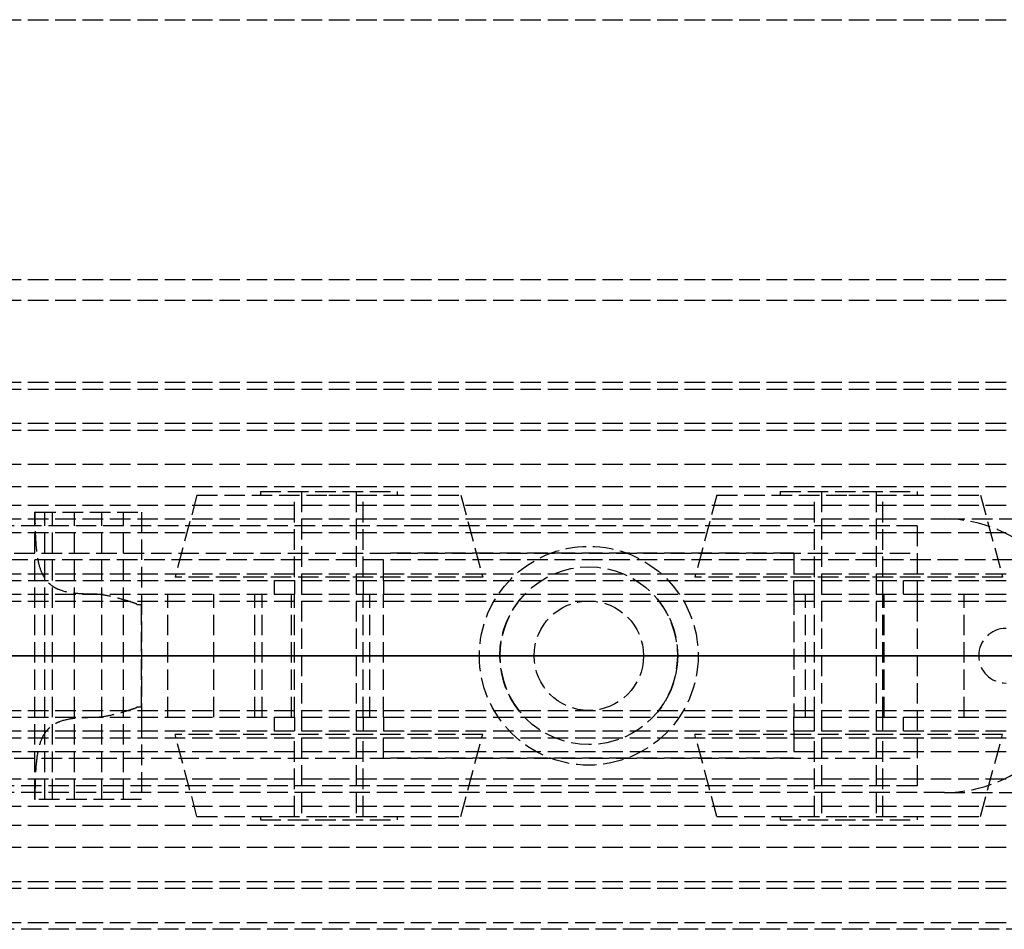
# Model space of a CAD drawing. Header units: millimetres. Extents: x 0 to 2050, y -94 to 94.
# Tile 8 of 14: x 37 to 109, y -20 to 46. Entities that reach past the tile are written whole.
import ezdxf

# ---------------------------------------------------------------- set-up
doc = ezdxf.new("R2010")
doc.units = ezdxf.units.MM
doc.header["$LTSCALE"] = 10
doc.linetypes.add('ALLCAD_Strich', pattern=[0.2, 0.15, -0.05])
doc.layers.add('BESCH_KONT_sich_schn_ansi_2d', color=40, linetype='Continuous')
doc.layers.add('BESCH_KONT_sich_schn_grun_2d', color=10, linetype='Continuous')

msp = doc.modelspace()

# ---------------------------------------------------------------- linework, layer by layer
at = {"layer": 'BESCH_KONT_sich_schn_ansi_2d', "linetype": 'ALLCAD_Strich'}
for p, q in [((0, 0, 2353), (2050, 0, 2353)), ((0, 0, 2359.5), (2050, 0, 2359.5)), ((0, 0, 2359), (2050, 0, 2359)), ((2050, 0, 2362), (0, 0, 2362)), ((2050, 0, 2361.5), (0, 0, 2361.5)), ((0, 0, 26), (1005, 0, 26)), ((105, 0, 2288), (0, 0, 2288)), ((0, 0, 2350), (2020, 0, 2350)), ((0, 0, 2350.5), (2020, 0, 2350.5)), ((0, 0, 2355), (2020, 0, 2355)), ((0, 0, 2326.5), (2020, 0, 2326.5)), ((0, 0, 2352.5), (2020, 0, 2352.5)), ((2020, 0, 2325.5), (0, 0, 2325.5)), ((0, 0, 2324), (2020, 0, 2324)), ((0, 0, 26), (1005, 0, 26)), ((0, 0, 25), (1005, 0, 25)), ((965, 0, 2318), (0, 0, 2318)), ((0, 0, 9), (963, 0, 9)), ((0, 0, 8), (963, 0, 8)), ((2050, 0, 2418), (0, 0, 2418)), ((0, 0, 2368), (2050, 0, 2368)), ((0, 0, 2322), (965, 0, 2322)), ((103, 0, 2294.5), (4, 0, 2294.5)), ((103, 0, 2317.5), (4, 0, 2317.5)), ((9, 0, 2299.5), (103, 0, 2299.5)), ((9, 0, 2315.5), (103, 0, 2315.5)), ((38.499, 0, 2329.25), (38.501, 0, 2332.876)), ((46.299, 0, 2333.602), (38.536, 0, 2333.602)), ((41.399, 0, 2328.5), (39.249, 0, 2328.5)), ((39.799, 0, 2329.8), (39.799, 0, 2332.3)), ((41.399, 0, 2329.8), (39.799, 0, 2329.8)), ((39.799, 0, 2332.3), (44.999, 0, 2332.3)), ((41.399, 0, 2328.5), (41.399, 0, 2329.8)), ((42.828, 0, 2339.75), (46.299, 0, 2339.75)), ((46.299, 0, 2328.5), (43.399, 0, 2328.5)), ((43.399, 0, 2329.8), (43.399, 0, 2328.5)), ((44.999, 0, 2329.8), (43.399, 0, 2329.8)), ((44.994, 0, 2332.3), (44.994, 0, 2332.297)), ((44.994, 0, 2332.295), (44.994, 0, 2332.297)), ((44.999, 0, 2332.297), (44.994, 0, 2332.297)), ((44.999, 0, 2332.292), (44.994, 0, 2332.292)), ((44.994, 0, 2332.295), (44.994, 0, 2332.292)), ((44.999, 0, 2332.295), (44.994, 0, 2332.295)), ((44.999, 0, 2332.293), (44.994, 0, 2332.293)), ((44.999, 0, 2332.298), (44.994, 0, 2332.298)), ((44.999, 0, 2332.297), (44.994, 0, 2332.297)), ((44.999, 0, 2332.297), (44.994, 0, 2332.297)), ((44.999, 0, 2332.296), (44.994, 0, 2332.296)), ((44.999, 0, 2332.292), (44.994, 0, 2332.292)), ((44.999, 0, 2332.295), (44.994, 0, 2332.295)), ((44.999, 0, 2332.297), (44.994, 0, 2332.297)), ((44.999, 0, 2332.298), (44.994, 0, 2332.298)), ((44.999, 0, 2332.3), (44.994, 0, 2332.3)), ((44.999, 0, 2332.298), (44.994, 0, 2332.298)), ((44.999, 0, 2332.3), (44.999, 0, 2329.8)), ((45.963, 0, 2340.5), (46.299, 0, 2340.5)), ((46.299, 0, 2333.602), (46.299, 0, 2328.5)), ((46.299, 0, 2339.75), (46.299, 0, 2333.602)), ((48.219, 0, 2328.5), (46.299, 0, 2328.5)), ((46.299, 0, 2340.5), (72.386, 0, 2340.5)), ((46.299, 0, 2340.5), (46.299, 0, 2339.75)), ((51.592, 0, 2327.916), (48.219, 0, 2328.5)), ((54.585, 0, 2326.212), (51.592, 0, 2327.916)), ((57.257, 0, 2324.308), (55.12, 0, 2325.804)), ((74.31, 0, 2322.5), (62.992, 0, 2322.5)), ((94, 0, 2307.5), (64, 0, 2307.5)), ((64, 0, 2307.5), (64, 0, 2315.5)), ((94, 0, 2315.5), (64, 0, 2315.5)), ((71, 0, 2340.5), (71, 0, 2332.5)), ((71, 0, 2332.5), (87, 0, 2332.5)), ((85.614, 0, 2340.5), (72.386, 0, 2340.5)), ((72.5, 0, 2340.5), (72.5, 0, 2332.5)), ((72.5, 0, 2332.5), (72.5, 0, 2322.5)), ((72.5, 0, 2332.5), (72.5, 0, 2340.5)), ((74.31, 0, 2322.5), (83.69, 0, 2322.5)), ((74.31, 0, 2340.5), (74.31, 0, 2332.5)), ((75, 0, 2322), (75, 0, 2335.5)), ((75, 0, 2315.5), (75, 0, 2318)), ((83, 0, 2335.5), (75, 0, 2335.5)), ((75, 0, 2332.5), (75, 0, 2322.5)), ((75, 0, 2332.5), (75, 0, 2322.5)), ((75, 0, 2318), (75, 0, 2322)), ((83, 0, 2322), (83, 0, 2335.5)), ((83, 0, 2315.5), (83, 0, 2318)), ((83, 0, 2332.5), (83, 0, 2322.5)), ((83, 0, 2332.5), (83, 0, 2322.5)), ((83, 0, 2318), (83, 0, 2322)), ((83.69, 0, 2332.5), (83.69, 0, 2340.5)), ((94.85, 0, 2322.5), (83.69, 0, 2322.5)), ((85.5, 0, 2340.5), (85.5, 0, 2332.5)), ((85.5, 0, 2332.5), (85.5, 0, 2322.5)), ((85.5, 0, 2332.5), (85.5, 0, 2340.5)), ((85.614, 0, 2340.5), (119, 0, 2340.5)), ((87, 0, 2340.5), (87, 0, 2332.5)), ((94, 0, 2315.5), (94, 0, 2307.5)), ((106.45, 0, 2328.415), (100.586, 0, 2324.308)), ((103, 0, 2317.5), (103, 0, 2294.5)), ((105, 0, 2288), (105, 0, 2318)), ((105, 0, 2288), (115, 0, 2288)), ((107.5, 0, 2340.5), (107.5, 0, 2329.003))]:
    msp.add_line(p, q, dxfattribs=at)
at = {"layer": 'BESCH_KONT_sich_schn_ansi_2d', "linetype": 'ALLCAD_Strich', "extrusion": (0, 1, 0)}
for centre, radius in [((-60, 2335.5), 11.247), ((-60, 2335.5), 4), ((-60, 2335.5), 2), ((-98, 2335.5), 11.247), ((-98, 2335.5), 2)]:
    msp.add_circle(centre, radius, dxfattribs=at)
at = {"layer": 'BESCH_KONT_sich_schn_ansi_2d', "linetype": 'ALLCAD_Strich', "extrusion": (0, -1, 0)}
for centre, radius in [((60, 2335.5), 9.639), ((60, 2335.5), 5), ((60, 2335.5), 2.5), ((98, 2335.5), 9.639), ((98, 2335.5), 5), ((98, 2335.5), 4), ((98, 2335.5), 2.5)]:
    msp.add_circle(centre, radius, dxfattribs=at)
at = {"layer": 'BESCH_KONT_sich_schn_ansi_2d', "linetype": 'ALLCAD_Strich', "extrusion": (0, 1, 0)}
for centre, radius, start, end in [((-39.249, 2329.25), 0.75, 270, 360), ((-46.131, 2332.872), 7.63, 0.03123, 5.49147), ((-46.131, 2332.872), 7.63, 88.739, 91.261), ((-59.996, 2332.767), 8.5, 305, 309.53891), ((-62.992, 2332.5), 10, 270, 305), ((-94.85, 2332.5), 10, 235, 270)]:
    msp.add_arc(centre, radius, start, end, dxfattribs=at)
at = {"layer": 'BESCH_KONT_sich_schn_ansi_2d', "linetype": 'ALLCAD_Strich', "extrusion": (0, -1, 0)}
msp.add_arc((109.892, 2323.5), 6, 90, 125, dxfattribs=at)
at = {"layer": 'BESCH_KONT_sich_schn_ansi_2d', "linetype": 'ALLCAD_Strich', "extrusion": (0, 1, 0)}
for points, knots in [([(38.536, 0, 2333.602), (38.537, 0, 2333.611), (38.541, 0, 2333.655), (38.561, 0, 2333.829), (38.578, 0, 2333.969), (38.641, 0, 2334.336), (38.686, 0, 2334.563), (38.823, 0, 2335.081), (38.915, 0, 2335.372), (39.098, 0, 2335.836), (39.173, 0, 2336.009), (39.346, 0, 2336.368), (39.445, 0, 2336.555), (39.666, 0, 2336.93), (39.788, 0, 2337.118), (40.047, 0, 2337.482), (40.185, 0, 2337.658), (40.663, 0, 2338.218), (41.055, 0, 2338.594), (41.902, 0, 2339.244), (42.353, 0, 2339.522), (42.828, 0, 2339.75)], [15.435182, 15.435182, 15.435182, 15.435182, 16.554933, 16.554933, 17.82418, 17.82418, 19.093427, 19.093427, 20.362674, 20.362674, 21.03193, 21.03193, 21.701186, 21.701186, 22.370442, 22.370442, 23.039698, 23.039698, 24.647552, 24.647552, 26.164556, 26.164556, 26.164556, 26.164556]), ([(42.828, 0, 2339.75), (43.13, 0, 2339.895), (43.467, 0, 2340.031), (44.151, 0, 2340.249), (44.498, 0, 2340.332), (44.957, 0, 2340.412), (45.112, 0, 2340.435), (45.423, 0, 2340.471), (45.579, 0, 2340.483), (45.752, 0, 2340.493), (45.789, 0, 2340.494), (45.86, 0, 2340.497), (45.896, 0, 2340.498), (45.937, 0, 2340.499), (45.95, 0, 2340.5), (45.959, 0, 2340.5), (45.96, 0, 2340.5), (45.963, 0, 2340.5), (45.963, 0, 2340.5), (45.963, 0, 2340.5)], [1.722708, 1.722708, 1.722708, 1.722708, 2.727227, 2.727227, 3.731745, 3.731745, 4.178178, 4.178178, 4.62461, 4.62461, 4.729547, 4.729547, 4.834483, 4.834483, 4.870202, 4.870202, 4.877795, 4.877795, 4.885387, 4.885387, 4.885387, 4.885387])]:
    msp.add_open_spline(points, degree=3, knots=knots, dxfattribs=at)
at = {"layer": 'BESCH_KONT_sich_schn_grun_2d', "linetype": 'ALLCAD_Strich'}
for p, q in [((0, 46.5), (2050, 46.5)), ((0, 27.5), (2050, 27.5)), ((0, 27.5), (2050, 27.5)), ((0, 26), (2050, 26)), ((0, 20), (1005, 20)), ((0, 19.5), (2050, 19.5)), ((0, 17), (2050, 17)), ((0, 16.5), (2020, 16.5)), ((0, 14), (2020, 14)), ((0, 12.375), (2020, 12.375)), ((50.361, 11.75), (48.753, 5.75)), ((50.361, 11.75), (60, 11.75)), ((55, 12), (55, 11.75)), ((55, 12), (65, 12)), ((57.5, 5.75), (57.5, 11.75)), ((58, 12), (58, -12)), ((60, 11.75), (69.639, 11.75)), ((62, 12), (62, -12)), ((62.5, 5.75), (62.5, 11.75)), ((65, 12), (65, 11.75)), ((69.639, 11.75), (71.247, 5.75)), ((88.361, 11.75), (86.753, 5.75)), ((88.361, 11.75), (98, 11.75)), ((93, 12), (93, 11.75)), ((93, 12), (103, 12)), ((95.5, 5.75), (95.5, 11.75)), ((96, 12), (96, -12)), ((98, 11.75), (107.639, 11.75)), ((100, 12), (100, -12)), ((100.5, 5.75), (100.5, 11.75)), ((103, 12), (103, 11.75)), ((107.639, 11.75), (109.247, 5.75)), ((0, 11), (1005, 11)), ((38.499, -10.5), (38.499, 10.5)), ((38.499, 10.5), (38.501, 10.5)), ((38.501, -10.5), (38.501, 10.5)), ((38.536, 10.5), (38.501, 10.5)), ((38.536, 10.5), (46.299, 10.5)), ((39.249, -10.5), (39.249, 10.5)), ((39.799, -10.5), (39.799, 10.5)), ((41.399, -10.5), (41.399, 10.5)), ((43.399, -10.5), (43.399, 10.5)), ((44.994, 10.497), (44.994, 10.5)), ((44.999, 10.498), (44.994, 10.498)), ((44.994, 10.497), (44.999, 10.497)), ((44.999, 10.497), (44.994, 10.497)), ((44.994, 10.497), (44.994, 10.497)), ((44.994, 10.497), (44.994, 10.494)), ((44.999, 10.497), (44.994, 10.497)), ((44.999, 10.497), (44.994, 10.497)), ((44.999, 10.496), (44.994, 10.496)), ((44.999, 10.494), (44.994, 10.494)), ((44.994, 10.489), (44.994, 10.493)), ((44.999, 10.493), (44.994, 10.493)), ((44.999, 10.491), (44.994, 10.491)), ((44.994, 10.491), (44.999, 10.491)), ((44.999, 10.49), (44.994, 10.49)), ((44.999, 10.489), (44.994, 10.489)), ((44.999, 10.489), (44.994, 10.489)), ((44.994, 10.489), (44.994, 10.487)), ((44.999, 10.487), (44.994, 10.487)), ((44.999, 10.486), (44.994, 10.486)), ((44.994, 10.483), (44.994, 10.486)), ((44.999, 10.484), (44.994, 10.484)), ((44.999, 10.483), (44.994, 10.483)), ((44.994, 10.483), (44.994, 10.48)), ((44.999, 10.483), (44.994, 10.483)), ((44.999, 10.483), (44.994, 10.483)), ((44.994, 10.483), (44.994, 10.483)), ((44.994, 10.483), (44.999, 10.483)), ((44.999, 10.482), (44.994, 10.482)), ((44.999, 10.48), (44.994, 10.48)), ((44.999, 10.497), (44.999, 10.5)), ((44.999, 10.497), (44.999, 10.497)), ((44.999, 10.497), (44.999, 10.497)), ((44.999, 10.497), (44.999, 10.497)), ((44.999, 10.483), (44.999, 10.497)), ((44.999, 10.483), (44.999, 10.483)), ((44.999, 10.483), (44.999, 10.483)), ((44.999, 10.483), (44.999, 10.483)), ((44.999, -10.5), (44.999, 10.483)), ((46.299, 10.5), (46.299, 4.5)), ((103, 9.5), (4, 9.5)), ((30, 10), (105, 10)), ((103, 9.5), (103, 4)), ((105, 10), (900, 10)), ((105, 10), (900, 10)), ((0, 9), (119.5, 9)), ((9, 7.5), (103, 7.5)), ((64, 5.5), (64, 7.5)), ((94, 7.5), (64, 7.5)), ((94, 7.5), (94, 5.5)), ((2020, 7), (0, 7)), ((0, 6), (172, 6)), ((0.017, 5.5), (2020, 5.5)), ((71.247, 5.75), (48.753, 5.75)), ((56, 5.5), (56, 4.5)), ((57.5, 5.5), (57.5, 4.5)), ((62.5, 5.5), (62.5, 4.5)), ((64, 5.5), (64, 4.5)), ((109.247, 5.75), (86.753, 5.75)), ((94, 4.5), (94, 5.5)), ((95.5, 4.5), (95.5, 5.5)), ((100.5, 4.5), (100.5, 5.5)), ((102, 4.5), (102, 5.5)), ((0, 4.5), (2020, 4.5)), ((46.299, 4.5), (46.299, -4.5)), ((48.219, -4.5), (48.219, 4.5)), ((51.592, -4.5), (51.592, 4.5)), ((54.585, -4.5), (54.585, 4.5)), ((55.12, -4.5), (55.12, 4.5)), ((57.257, -4.5), (57.257, 4.5)), ((57.5, -4.5), (57.5, 4.5)), ((62.5, -4.5), (62.5, 4.5)), ((62.992, -4.5), (62.992, 4.5)), ((64, -4.5), (64, 4.5)), ((94, 4.5), (94, -4.5)), ((94.85, -4.5), (94.85, 4.5)), ((95.5, -4.5), (95.5, 4.5)), ((100.5, -4.5), (100.5, 4.5)), ((100.586, -4.5), (100.586, 4.5)), ((106.45, -4.5), (106.45, 4.5)), ((0, 4), (2020, 4)), ((45.963, 3.75), (46.299, 3.75)), ((46.299, -3.75), (46.299, 3.75)), ((103, 4), (103, -4)), ((0, -4), (2020, -4)), ((46.299, -3.75), (45.963, -3.75)), ((103, -4), (103, -9.5)), ((0, -4.5), (2020, -4.5)), ((46.299, -4.5), (46.299, -10.5)), ((56, -4.5), (56, -5.5)), ((57.5, -4.5), (57.5, -5.5)), ((62.5, -4.5), (62.5, -5.5)), ((64, -4.5), (64, -5.5)), ((94, -5.5), (94, -4.5)), ((95.5, -5.5), (95.5, -4.5)), ((100.5, -5.5), (100.5, -4.5)), ((102, -5.5), (102, -4.5)), ((0, -5.5), (2020, -5.5)), ((50.361, -11.75), (48.753, -5.75)), ((71.247, -5.75), (48.753, -5.75)), ((57.5, -11.75), (57.5, -5.75)), ((62.5, -11.75), (62.5, -5.75)), ((64, -7.5), (64, -5.5)), ((69.639, -11.75), (71.247, -5.75)), ((88.361, -11.75), (86.753, -5.75)), ((109.247, -5.75), (86.753, -5.75)), ((94, -5.5), (94, -7.5)), ((95.5, -11.75), (95.5, -5.75)), ((100.5, -11.75), (100.5, -5.75)), ((107.639, -11.75), (109.247, -5.75)), ((0, -6), (172, -6)), ((0, -7), (2020, -7)), ((9, -7.5), (103, -7.5)), ((94, -7.5), (64, -7.5)), ((0, -9), (119.5, -9)), ((103, -9.5), (4, -9.5)), ((105, -10), (30, -10)), ((105, -10), (900, -10)), ((105, -10), (900, -10)), ((38.499, -10.5), (38.501, -10.5)), ((38.536, -10.5), (38.501, -10.5)), ((46.299, -10.5), (38.536, -10.5)), ((0, -11), (1005, -11)), ((50.361, -11.75), (60, -11.75)), ((55, -11.75), (55, -12)), ((55, -12), (65, -12)), ((60, -11.75), (69.639, -11.75)), ((65, -11.75), (65, -12)), ((88.361, -11.75), (98, -11.75)), ((93, -11.75), (93, -12)), ((93, -12), (103, -12)), ((98, -11.75), (107.639, -11.75)), ((103, -11.75), (103, -12)), ((0, -12.375), (2020, -12.375)), ((0, -14), (2020, -14)), ((0, -16.5), (2020, -16.5)), ((0, -17), (2050, -17)), ((0, -19.5), (2050, -19.5)), ((1005, -20), (0, -20))]:
    msp.add_line(p, q, dxfattribs=at)
for radius in [8, 6.5, 4]:
    msp.add_circle((79, 0), radius, dxfattribs=at)
for centre, radius, start, end in [((105, 0), 10, 270, 90), ((79, 0), 6.5, 136.18694, 223.81306), ((79, 0), 6.5, 316.18694, 43.81306), ((109.5, 0), 2, 90, 270)]:
    msp.add_arc(centre, radius, start, end, dxfattribs=at)
for points, knots in [([(42.828, 4.5), (42.353, 4.5), (41.902, 4.513), (41.055, 4.6), (40.663, 4.679), (40.185, 4.864), (40.047, 4.93), (39.788, 5.088), (39.666, 5.181), (39.445, 5.391), (39.346, 5.508), (39.173, 5.764), (39.098, 5.901), (38.915, 6.312), (38.823, 6.624), (38.686, 7.317), (38.641, 7.699), (38.578, 8.505), (38.561, 8.93), (38.541, 9.74), (38.537, 10.124), (38.536, 10.5)], [4.406817, 4.406817, 4.406817, 4.406817, 5.92382, 5.92382, 7.531675, 7.531675, 8.200931, 8.200931, 8.870186, 8.870186, 9.539442, 9.539442, 10.208698, 10.208698, 11.477945, 11.477945, 12.747192, 12.747192, 14.016439, 14.016439, 15.13619, 15.13619, 15.13619, 15.13619]), ([(45.963, 3.75), (45.963, 3.753), (45.963, 3.755), (45.96, 3.76), (45.959, 3.762), (45.95, 3.773), (45.937, 3.781), (45.896, 3.803), (45.86, 3.817), (45.789, 3.844), (45.752, 3.856), (45.579, 3.916), (45.423, 3.964), (45.112, 4.059), (44.957, 4.105), (44.498, 4.235), (44.151, 4.324), (43.467, 4.457), (43.13, 4.5), (42.828, 4.5)], [4.885389, 4.885389, 4.885389, 4.885389, 4.892981, 4.892981, 4.900573, 4.900573, 4.936292, 4.936292, 5.041229, 5.041229, 5.146165, 5.146165, 5.592598, 5.592598, 6.03903, 6.03903, 7.043549, 7.043549, 8.048067, 8.048067, 8.048067, 8.048067]), ([(42.828, -4.5), (43.13, -4.5), (43.467, -4.457), (44.151, -4.324), (44.498, -4.235), (44.957, -4.105), (45.112, -4.059), (45.423, -3.964), (45.579, -3.916), (45.752, -3.856), (45.789, -3.844), (45.86, -3.817), (45.896, -3.803), (45.937, -3.781), (45.95, -3.773), (45.959, -3.762), (45.96, -3.76), (45.963, -3.755), (45.963, -3.753), (45.963, -3.75)], [1.722708, 1.722708, 1.722708, 1.722708, 2.727227, 2.727227, 3.731745, 3.731745, 4.178178, 4.178178, 4.62461, 4.62461, 4.729547, 4.729547, 4.834483, 4.834483, 4.870202, 4.870202, 4.877795, 4.877795, 4.885387, 4.885387, 4.885387, 4.885387]), ([(38.536, -10.5), (38.537, -10.124), (38.541, -9.74), (38.561, -8.93), (38.578, -8.505), (38.641, -7.699), (38.686, -7.317), (38.823, -6.624), (38.915, -6.312), (39.098, -5.901), (39.173, -5.764), (39.346, -5.508), (39.445, -5.391), (39.666, -5.181), (39.788, -5.088), (40.047, -4.93), (40.185, -4.864), (40.663, -4.679), (41.055, -4.6), (41.902, -4.513), (42.353, -4.5), (42.828, -4.5)], [15.435182, 15.435182, 15.435182, 15.435182, 16.554933, 16.554933, 17.82418, 17.82418, 19.093427, 19.093427, 20.362674, 20.362674, 21.03193, 21.03193, 21.701186, 21.701186, 22.370442, 22.370442, 23.039698, 23.039698, 24.647552, 24.647552, 26.164556, 26.164556, 26.164556, 26.164556])]:
    msp.add_open_spline(points, degree=3, knots=knots, dxfattribs=at)

doc.saveas('drawing.dxf')
